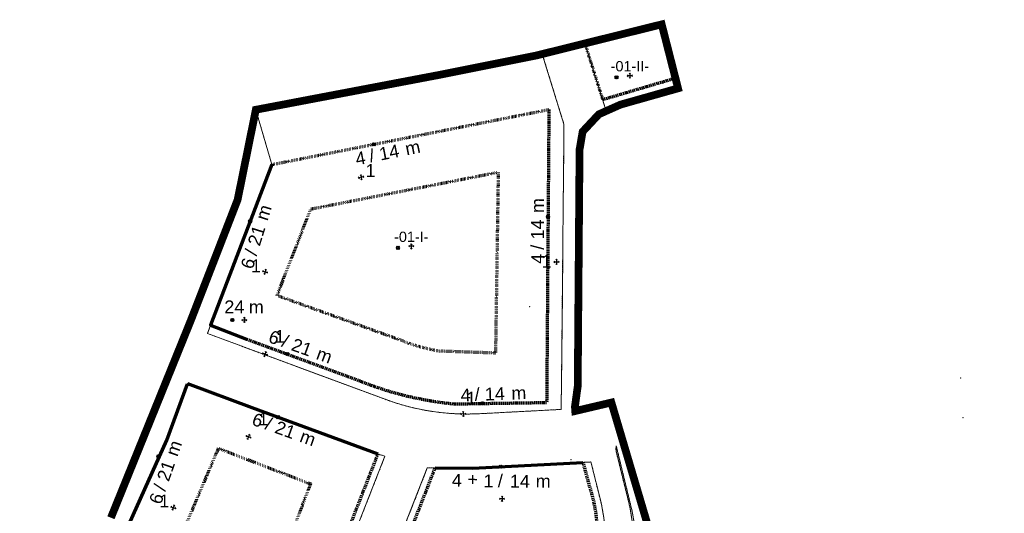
# Model space of a CAD drawing. Header units: metres. Extents: x -477300 to -476588, y -1103102 to -1102209.
# Tile 4 of 4: x -476971 to -476588, y -1102401 to -1102209. Entities that reach past the tile are written whole.
import ezdxf
from ezdxf.enums import TextEntityAlignment as Align

# ---------------------------------------------------------------- set-up
doc = ezdxf.new("R2010")
doc.units = ezdxf.units.M
doc.linetypes.add('DASHED', pattern=[0.75, 0.5, -0.25])
doc.linetypes.add('DOT', pattern=[0.25, 0, -0.25])
doc.layers.add('000000_BL_Pomocna_netisk_DB', color=7, linetype='Continuous', plot=False)
for name, color, linetype, lineweight in [('101110_PL_Resene_uzemi', 6, 'DASHED', 200), ('200000_PL_Cast_uzemi', 80, 'DASHED', 5), ('203110_BL_Cast_uzemi_SB', 7, 'DASHED', 9), ('302110_BL_VR_na_bod', 172, 'Continuous', 9), ('302210_BL_VR_na_linii', 160, 'Continuous', 9)]:
    doc.layers.add(name, color=color, linetype=linetype, lineweight=lineweight)
for name, color, linetype, lineweight, true_color in [('201110_PL_Ulicni_cara', 7, 'Continuous', 9, 0xe90101), ('301110_PL_SC_uzavrena', 7, 'Continuous', 70, 0xe90101), ('301112_PL_SC_otevrena', 7, 'DASHED', 70, 0xfe4848), ('301113_PL_SC_volna', 7, 'DOT', 70, 0xfe8585)]:
    doc.layers.add(name, color=color, linetype=linetype, lineweight=lineweight, true_color=true_color)
doc.styles.add('style2', font='arial.ttf', dxfattribs={"height": 2})

# ---------------------------------------------------------------- blocks, each defined once
blk = doc.blocks.new('*U15')
at = {"layer": '000000_BL_Pomocna_netisk_DB'}
for p, q in [((-1, 0), (-0.72, 0.28)), ((1, 0), (-1, 0)), ((-1, 0), (-0.72, -0.28)), ((0, 1), (-0.29, 0.71)), ((0, 1), (0, -1)), ((0, 1), (0.28, 0.72)), ((1, 0), (0.72, 0.28)), ((1, 0), (0.72, -0.28)), ((-4.6, -1.2), (-5.8, 0)), ((-5.8, -1.2), (-4.6, 0)), ((0, -1), (-0.28, -0.72)), ((0, -1), (0.28, -0.72))]:
    blk.add_line(p, q, dxfattribs=at)
blk.add_circle((-5.2, -0.6), 0.6, dxfattribs=at)
at = {"style": 'style2'}
blk.add_attdef('OZNACENI', text='', height=4, dxfattribs=at).set_placement((0, 1.68), align=Align.CENTER)
at = {"style": 'style2', "flags": 1}
blk.add_attdef('NAZEV_BLOK', (-23.56, -29.29), '', height=5, dxfattribs=at)
blk = doc.blocks.new('*U19')
at = {"layer": '000000_BL_Pomocna_netisk_DB'}
for p, q in [((-5.21, 19.05), (-6.41, 20.25)), ((-6.41, 19.05), (-5.21, 20.25)), ((-0.96, 0.3), (-0.6, 0.48)), ((-0.96, 0.3), (0.96, -0.3)), ((-0.96, 0.3), (-0.77, -0.06)), ((0.3, 0.96), (-0.3, -0.96)), ((0.3, 0.96), (-0.06, 0.77)), ((0.3, 0.96), (0.48, 0.61)), ((0.96, -0.3), (0.77, 0.06)), ((-0.3, -0.96), (-0.48, -0.6)), ((-0.3, -0.96), (0.05, -0.77)), ((0.96, -0.3), (0.61, -0.48))]:
    blk.add_line(p, q, dxfattribs=at)
blk.add_circle((-5.81, 19.65), 0.6, dxfattribs=at)
at = {"style": 'style2', "flags": 1}
blk.add_attdef('VYSKA_VB_I', (44.9, -11.95), '', height=5, rotation=72.7334, dxfattribs=at)
for tag, p in [('VYSKA_VB', (-4.33, -42.92)), ('NAZEV_BLOK', (-4.77, -60.65))]:
    blk.add_attdef(tag, p, '', height=5, dxfattribs=at)
at = {"layer": '302210_BL_VR_na_linii', "style": 'style2'}
for s, p in [('m', (0.91, 19.57)), ('/', (-3.34, 5.94))]:
    blk.add_text(s, height=5, rotation=72.7334, dxfattribs=at).set_placement(p)
at = {"layer": '302210_BL_VR_na_linii', "style": 'style2', "flags": 4}
blk.add_attdef('RIMSA_MAX', text='', height=5, rotation=72.7334, dxfattribs=at).set_placement((-0.97, 13.43), align=Align.CENTER)
blk.add_attdef('NP_MAX', text='', height=5, rotation=72.7334, dxfattribs=at).set_placement((-3.71, 4.41), align=Align.RIGHT)
blk = doc.blocks.new('*U20')
at = {"layer": '000000_BL_Pomocna_netisk_DB'}
for p, q in [((5.58, 12.25), (4.38, 13.45)), ((4.38, 12.25), (5.58, 13.45)), ((0.98, 0.19), (-0.98, -0.19)), ((-0.98, -0.19), (-0.76, 0.14)), ((-0.19, 0.98), (-0.42, 0.64)), ((-0.19, 0.98), (0.19, -0.98)), ((-0.19, 0.98), (0.14, 0.76)), ((0.98, 0.19), (0.65, 0.42)), ((0.98, 0.19), (0.76, -0.14)), ((-0.98, -0.19), (-0.65, -0.42)), ((0.19, -0.98), (-0.13, -0.76)), ((0.19, -0.98), (0.42, -0.65))]:
    blk.add_line(p, q, dxfattribs=at)
blk.add_circle((4.98, 12.85), 0.6, dxfattribs=at)
at = {"style": 'style2', "flags": 1}
blk.add_attdef('VYSKA_VB_I', (10.87, -45.17), '', height=5, rotation=11.1672, dxfattribs=at)
for tag, p in [('VYSKA_VB', (2.86, -42.59)), ('NAZEV_BLOK', (2.41, -60.32))]:
    blk.add_attdef(tag, p, '', height=5, dxfattribs=at)
at = {"layer": '302210_BL_VR_na_linii', "style": 'style2'}
for s, p in [('/', (3.64, 5.76)), ('m', (17.64, 8.52))]:
    blk.add_text(s, height=5, rotation=11.1672, dxfattribs=at).set_placement(p)
at = {"layer": '302210_BL_VR_na_linii', "style": 'style2', "flags": 4}
blk.add_attdef('RIMSA_MAX', text='', height=5, rotation=11.1672, dxfattribs=at).set_placement((11.35, 7.25), align=Align.CENTER)
blk.add_attdef('NP_MAX', text='', height=5, rotation=11.1672, dxfattribs=at).set_placement((2.11, 5.36), align=Align.RIGHT)
blk = doc.blocks.new('*U21')
at = {"layer": '000000_BL_Pomocna_netisk_DB'}
for p, q in [((-2.69, 16.91), (-3.89, 18.11)), ((-3.89, 16.91), (-2.69, 18.11)), ((-1, 0), (-0.72, 0.28)), ((-1, 0), (1, 0)), ((-1, 0), (-0.71, -0.29)), ((0, 1), (-0.28, 0.72)), ((0, 1), (0, -1)), ((0, 1), (0.28, 0.72)), ((1, 0), (0.72, 0.28)), ((0, -1), (-0.29, -0.72)), ((0, -1), (0.28, -0.72)), ((1, 0), (0.72, -0.28))]:
    blk.add_line(p, q, dxfattribs=at)
blk.add_circle((-3.29, 17.51), 0.6, dxfattribs=at)
at = {"style": 'style2', "flags": 1}
blk.add_attdef('VYSKA_VB_I', (46.43, 1.78), '', height=5, rotation=89.839, dxfattribs=at)
for tag, p in [('VYSKA_VB', (-4.65, -45.03)), ('NAZEV_BLOK', (-5.1, -62.76))]:
    blk.add_attdef(tag, p, '', height=5, dxfattribs=at)
at = {"layer": '302210_BL_VR_na_linii', "style": 'style2'}
for s, p in [('m', (-4.89, 18.97)), ('/', (-4.94, 4.7))]:
    blk.add_text(s, height=5, rotation=89.839, dxfattribs=at).set_placement(p)
at = {"layer": '302210_BL_VR_na_linii', "style": 'style2', "flags": 4}
blk.add_attdef('RIMSA_MAX', text='', height=5, rotation=89.839, dxfattribs=at).set_placement((-4.87, 12.56), align=Align.CENTER)
blk.add_attdef('NP_MAX', text='', height=5, rotation=89.839, dxfattribs=at).set_placement((-4.84, 3.12), align=Align.RIGHT)
blk = doc.blocks.new('*U22')
at = {"layer": '000000_BL_Pomocna_netisk_DB'}
for p, q in [((-0.94, 0.34), (-0.58, 0.51)), ((0.94, -0.34), (-0.94, 0.34)), ((-0.94, 0.34), (-0.77, -0.02)), ((0.34, 0.94), (-0.34, -0.94)), ((0.34, 0.94), (-0.03, 0.77)), ((0.34, 0.94), (0.51, 0.58)), ((0.94, -0.34), (0.77, 0.02)), ((9.24, -0.56), (8.04, 0.64)), ((8.04, -0.56), (9.24, 0.64)), ((-0.34, -0.94), (-0.51, -0.59)), ((-0.34, -0.94), (0.02, -0.77)), ((0.94, -0.34), (0.58, -0.51))]:
    blk.add_line(p, q, dxfattribs=at)
blk.add_circle((8.64, 0.04), 0.6, dxfattribs=at)
at = {"style": 'style2', "flags": 1}
for tag, p in [('VYSKA_VB', (5, -38.28)), ('NAZEV_BLOK', (4.56, -56.01))]:
    blk.add_attdef(tag, p, '', height=5, dxfattribs=at)
blk.add_attdef('VYSKA_VB_I', (-13.94, -44.32), '', height=5, rotation=340.1799, dxfattribs=at)
at = {"layer": '302210_BL_VR_na_linii', "style": 'style2'}
for s, p in [('/', (6.09, 3.07)), ('m', (19.51, -1.78))]:
    blk.add_text(s, height=5, rotation=340.1799, dxfattribs=at).set_placement(p)
at = {"layer": '302210_BL_VR_na_linii', "style": 'style2', "flags": 4}
blk.add_attdef('NP_MAX', text='', height=5, rotation=340.1799, dxfattribs=at).set_placement((4.57, 3.5), align=Align.RIGHT)
blk.add_attdef('RIMSA_MAX', text='', height=5, rotation=340.1799, dxfattribs=at).set_placement((13.46, 0.37), align=Align.CENTER)
blk = doc.blocks.new('*U23')
at = {"layer": '000000_BL_Pomocna_netisk_DB'}
for p, q in [((8.09, 3.5), (6.89, 4.7)), ((6.89, 3.5), (8.09, 4.7)), ((-1, -0.04), (-0.73, 0.26)), ((1, 0.04), (-1, -0.04)), ((-0.04, 1), (-0.31, 0.7)), ((-0.04, 1), (0.04, -1)), ((-0.04, 1), (0.26, 0.73)), ((1, 0.04), (0.71, 0.31)), ((1, 0.04), (0.73, -0.26)), ((-1, -0.04), (-0.71, -0.31)), ((0.04, -1), (-0.25, -0.73)), ((0.04, -1), (0.31, -0.71))]:
    blk.add_line(p, q, dxfattribs=at)
blk.add_circle((7.49, 4.1), 0.6, dxfattribs=at)
at = {"style": 'style2', "flags": 1}
for tag, p in [('VYSKA_VB', (2.31, -39.09)), ('NAZEV_BLOK', (1.86, -56.82))]:
    blk.add_attdef(tag, p, '', height=5, dxfattribs=at)
blk.add_attdef('VYSKA_VB_I', (3.54, -46.33), '', height=5, rotation=2.0096, dxfattribs=at)
at = {"layer": '302210_BL_VR_na_linii', "style": 'style2'}
for s, p in [('/', (4.51, 5.11)), ('m', (18.77, 5.6))]:
    blk.add_text(s, height=5, rotation=2.0096, dxfattribs=at).set_placement(p)
at = {"layer": '302210_BL_VR_na_linii', "style": 'style2', "flags": 4}
blk.add_attdef('NP_MAX', text='', height=5, rotation=2.0096, dxfattribs=at).set_placement((2.94, 4.95), align=Align.RIGHT)
blk.add_attdef('RIMSA_MAX', text='', height=5, rotation=2.0096, dxfattribs=at).set_placement((12.36, 5.35), align=Align.CENTER)
blk = doc.blocks.new('*U24')
at = {"layer": '000000_BL_Pomocna_netisk_DB'}
for p, q in [((12.06, 7.04), (10.86, 8.24)), ((10.86, 7.04), (12.06, 8.24)), ((-0.94, 0.34), (-0.58, 0.51)), ((0.94, -0.34), (-0.94, 0.34)), ((-0.94, 0.34), (-0.77, -0.02)), ((0.34, 0.94), (-0.34, -0.94)), ((0.34, 0.94), (-0.03, 0.77)), ((0.34, 0.94), (0.51, 0.58)), ((0.94, -0.34), (0.77, 0.02)), ((-0.34, -0.94), (-0.51, -0.59)), ((-0.34, -0.94), (0.02, -0.77)), ((0.94, -0.34), (0.58, -0.51))]:
    blk.add_line(p, q, dxfattribs=at)
blk.add_circle((11.46, 7.64), 0.6, dxfattribs=at)
at = {"style": 'style2', "flags": 1}
for tag, p in [('VYSKA_VB', (5, -38.28)), ('NAZEV_BLOK', (4.56, -56.01))]:
    blk.add_attdef(tag, p, '', height=5, dxfattribs=at)
blk.add_attdef('VYSKA_VB_I', (-13.94, -44.32), '', height=5, rotation=340.1799, dxfattribs=at)
at = {"layer": '302210_BL_VR_na_linii', "style": 'style2'}
for s, p in [('/', (6.09, 3.07)), ('m', (19.51, -1.78))]:
    blk.add_text(s, height=5, rotation=340.1799, dxfattribs=at).set_placement(p)
at = {"layer": '302210_BL_VR_na_linii', "style": 'style2', "flags": 4}
blk.add_attdef('NP_MAX', text='', height=5, rotation=340.1799, dxfattribs=at).set_placement((4.57, 3.5), align=Align.RIGHT)
blk.add_attdef('RIMSA_MAX', text='', height=5, rotation=340.1799, dxfattribs=at).set_placement((13.46, 0.37), align=Align.CENTER)
blk = doc.blocks.new('*U25')
at = {"layer": '000000_BL_Pomocna_netisk_DB'}
for p, q in [((-5.13, 19.28), (-6.33, 20.48)), ((-6.33, 19.28), (-5.13, 20.48)), ((-0.95, 0.33), (-0.59, 0.5)), ((-0.95, 0.33), (0.95, -0.33)), ((-0.95, 0.33), (-0.77, -0.04)), ((0.33, 0.95), (-0.33, -0.95)), ((0.33, 0.95), (-0.03, 0.77)), ((0.33, 0.95), (0.5, 0.59)), ((0.95, -0.33), (0.77, 0.03)), ((-0.33, -0.95), (-0.51, -0.58)), ((-0.33, -0.95), (0.03, -0.77)), ((0.95, -0.33), (0.59, -0.5))]:
    blk.add_line(p, q, dxfattribs=at)
blk.add_circle((-5.73, 19.88), 0.6, dxfattribs=at)
at = {"style": 'style2', "flags": 1}
blk.add_attdef('VYSKA_VB_I', (44.45, -13.51), '', height=5, rotation=70.7319, dxfattribs=at)
for tag, p in [('VYSKA_VB', (-4.25, -42.68)), ('NAZEV_BLOK', (-4.7, -60.41))]:
    blk.add_attdef(tag, p, '', height=5, dxfattribs=at)
at = {"layer": '302210_BL_VR_na_linii', "style": 'style2'}
for s, p in [('m', (1.59, 19.52)), ('/', (-3.13, 6.06))]:
    blk.add_text(s, height=5, rotation=70.7319, dxfattribs=at).set_placement(p)
at = {"layer": '302210_BL_VR_na_linii', "style": 'style2', "flags": 4}
blk.add_attdef('RIMSA_MAX', text='', height=5, rotation=70.7319, dxfattribs=at).set_placement((-0.5, 13.46), align=Align.CENTER)
blk.add_attdef('NP_MAX', text='', height=5, rotation=70.7319, dxfattribs=at).set_placement((-3.55, 4.53), align=Align.RIGHT)
blk = doc.blocks.new('*U53')
for p in [(10.76, 74.73), (178.25, 47.02), (179.18, 31.52)]:
    blk.add_point(p)
at = {"layer": '000000_BL_Pomocna_netisk_DB'}
for p, q in [((0.1, 11.91), (-1.1, 13.11)), ((-1.1, 11.91), (0.1, 13.11)), ((-1, 0.01), (-0.72, 0.29)), ((1, -0.01), (-1, 0.01)), ((-1, 0.01), (-0.72, -0.27)), ((0.01, 1), (-0.28, 0.72)), ((0.01, 1), (-0.01, -1)), ((0.01, 1), (0.29, 0.72)), ((1, -0.01), (0.72, 0.27)), ((-0.01, -1), (-0.29, -0.72)), ((-0.01, -1), (0.27, -0.72)), ((1, -0.01), (0.72, -0.29))]:
    blk.add_line(p, q, dxfattribs=at)
blk.add_circle((-0.5, 12.51), 0.6, dxfattribs=at)
at = {"style": 'style2', "flags": 1}
for tag, p in [('VYSKA_VB', (-20.82, -29.45)), ('NAZEV_BLOK', (-21.47, -47.17))]:
    blk.add_attdef(tag, p, '', height=5, rotation=359.3332, dxfattribs=at)
blk.add_attdef('VYSKA_VB_I', (-19.74, -38.26), '', height=5, dxfattribs=at)
at = {"layer": '302210_BL_VR_na_linii', "style": 'style2'}
for s, p in [('+', (-13.46, 5.13)), ('/', (-1.65, 4.59)), ('m', (13.04, 4.42))]:
    blk.add_text(s, height=5, rotation=359.3332, dxfattribs=at).set_placement(p)
blk.add_attdef('NP_MAX', text='', height=5, rotation=359.3332, dxfattribs=at).set_placement((-15.67, 4.66), align=Align.RIGHT)
for tag, p in [('NUP_MAX', (-5.31, 4.46)), ('RIMSA_MAX', (6.89, 4.35))]:
    blk.add_attdef(tag, text='', height=5, rotation=359.3332, dxfattribs=at).set_placement(p, align=Align.CENTER)
blk = doc.blocks.new('*U54')
for p in [(4.31, 70.9), (171.8, 43.2), (172.72, 27.69)]:
    blk.add_point(p)
at = {"layer": '000000_BL_Pomocna_netisk_DB'}
for p, q in [((0.15, 4.43), (-1.05, 5.63)), ((-1.05, 4.43), (0.15, 5.63)), ((-0.89, 0.47), (-0.5, 0.59)), ((-0.89, 0.47), (0.89, -0.47)), ((-0.89, 0.47), (-0.77, 0.08)), ((0.47, 0.89), (-0.47, -0.89)), ((0.47, 0.89), (0.09, 0.77)), ((0.47, 0.89), (0.59, 0.51)), ((-0.47, -0.89), (-0.59, -0.5)), ((-0.47, -0.89), (-0.09, -0.77)), ((0.89, -0.47), (0.51, -0.58)), ((0.89, -0.47), (0.77, -0.09))]:
    blk.add_line(p, q, dxfattribs=at)
blk.add_circle((-0.45, 5.03), 0.6, dxfattribs=at)
at = {"style": 'style2', "flags": 1}
for tag, p in [('VYSKA_VB', (16.63, -32)), ('NAZEV_BLOK', (32.08, -40.7))]:
    blk.add_attdef(tag, p, '', height=5, rotation=62.0544, dxfattribs=at)
blk.add_attdef('VYSKA_VB_I', (-26.2, -42.08), '', height=5, dxfattribs=at)
at = {"layer": '302210_BL_VR_na_linii', "style": 'style2'}
for s, p in [('m', (2.04, 13.62)), ('/', (-4.84, 0.64)), ('+', (-10.73, -9.61))]:
    blk.add_text(s, height=5, rotation=62.0544, dxfattribs=at).set_placement(p)
for tag, p in [('RIMSA_MAX', (-0.71, 8.12)), ('NUP_MAX', (-6.39, -2.67))]:
    blk.add_attdef(tag, text='', height=5, rotation=62.0544, dxfattribs=at).set_placement(p, align=Align.CENTER)
blk.add_attdef('NP_MAX', text='', height=5, rotation=62.0544, dxfattribs=at).set_placement((-11.32, -11.79), align=Align.RIGHT)
blk = doc.blocks.new('*U56')
at = {"layer": '000000_BL_Pomocna_netisk_DB'}
for p, q in [((-4.06, -0.6), (-5.26, 0.6)), ((-5.26, -0.6), (-4.06, 0.6)), ((-1, 0), (-0.72, 0.28)), ((1, 0), (-1, 0)), ((-1, 0), (-0.72, -0.28)), ((0, 1), (-0.29, 0.71)), ((0, 1), (0, -1)), ((0, 1), (0.28, 0.72)), ((1, 0), (0.72, 0.28)), ((1, 0), (0.72, -0.28)), ((0, -1), (-0.28, -0.72)), ((0, -1), (0.28, -0.72))]:
    blk.add_line(p, q, dxfattribs=at)
blk.add_circle((-4.66, 0), 0.6, dxfattribs=at)
at = {"style": 'style2', "flags": 1}
for tag, p in [('VYSKA_VB', (-26.69, -22.35)), ('VYSKA_VB_I', (-26.69, -30.93)), ('NAZEV_BLOK', (-27.14, -40.08))]:
    blk.add_attdef(tag, p, '', height=5, dxfattribs=at)
at = {"layer": '302110_BL_VR_na_bod', "style": 'style2'}
blk.add_text('m', height=5, dxfattribs=at).set_placement((1.73, 2.61))
blk.add_attdef('RIMSA_MAX', text='', height=5, dxfattribs=at).set_placement((0, 2.64), align=Align.RIGHT)

msp = doc.modelspace()

# ---------------------------------------------------------------- linework, layer by layer
at = {"layer": '101110_PL_Resene_uzemi', "const_width": 3}
msp.add_lwpolyline([(-476935.63, -1102403.03), (-476904.52, -1102326.14), (-476886.4, -1102279.37), (-476879.32, -1102244.37), (-476806.87, -1102230.6), (-476770.22, -1102223.25), (-476768.17, -1102222.74), (-476751.48, -1102218.59), (-476735.22, -1102214.55), (-476721.59, -1102211.16), (-476715.24, -1102236.05), (-476737.63, -1102242.39), (-476746.01, -1102246.13), (-476752.32, -1102252.88), (-476753.51, -1102259.84), (-476753.69, -1102282.35), (-476753.8, -1102296.3), (-476753.83, -1102300.38), (-476753.95, -1102315.7), (-476754.22, -1102351.86), (-476755.32, -1102359.88), (-476755.2, -1102361.54), (-476741.14, -1102358.23), (-476715.04, -1102446.38)], dxfattribs=at)
at = {"layer": '200000_PL_Cast_uzemi'}
msp.add_lwpolyline([(-476721.59, -1102211.16), (-476735.22, -1102214.55), (-476751.48, -1102218.59), (-476743.15, -1102244.86), (-476737.63, -1102242.39), (-476715.24, -1102236.05)], close=True, dxfattribs=at)
for points in [[(-476768, -1102222.7), (-476768.17, -1102222.74), (-476770.22, -1102223.25), (-476806.87, -1102230.6), (-476879.32, -1102244.37), (-476873.1, -1102265.67), (-476898.15, -1102331.38), (-476829.11, -1102356.98, 0.102229), (-476792.41, -1102362.58), (-476760.63, -1102360.91), (-476760.64, -1102358.22), (-476760.55, -1102351.8), (-476760.2, -1102315.64), (-476760.06, -1102300.32), (-476760.02, -1102296.24), (-476759.88, -1102282.29), (-476759.67, -1102259.84), (-476759.58, -1102250.03)], [(-476964.74, -1102454.69), (-476903.64, -1102485.08), (-476881.38, -1102440.31), (-476932.75, -1102414.76), (-476913.97, -1102372.83), (-476905.89, -1102350.89), (-476836.43, -1102376.66, 0.017037), (-476829.14, -1102379.09), (-476866.74, -1102475.03), (-476962.55, -1102600.15), (-477051.82, -1102555.82), (-476986.09, -1102481.39), (-476975.09, -1102468.3), (-476964.74, -1102454.69)], [(-476962.55, -1102600.15), (-477051.82, -1102555.82), (-476986.09, -1102481.39), (-476975.09, -1102468.3), (-476964.74, -1102454.69), (-476932.63, -1102414.82), (-476932.75, -1102414.76), (-476913.97, -1102372.83), (-476905.89, -1102350.89), (-476836.43, -1102376.66, 0.017041), (-476829.14, -1102379.09), (-476866.74, -1102475.03)], [(-476724.47, -1102448.45), (-476724.47, -1102448.45), (-476733.06, -1102400.6), (-476739.27, -1102375.07, 0.105798), (-476739.2, -1102377.58), (-476734.37, -1102397.16, -0.192707), (-476739.72, -1102435.44), (-476750.46, -1102454.2), (-476749.64, -1102453.97)], [(-476750.46, -1102454.2), (-476739.72, -1102435.44, 0.192707), (-476734.37, -1102397.16), (-476739.2, -1102377.58, -0.105798), (-476739.27, -1102375.07), (-476733.06, -1102400.6), (-476724.47, -1102448.45), (-476724.47, -1102448.45), (-476749.64, -1102453.97)], [(-476749.08, -1102381.34), (-476794.93, -1102383.74), (-476812.68, -1102383.68), (-476848.98, -1102476.3, 0.082571), (-476819.02, -1102486.13), (-476783.9, -1102491.49), (-476755.59, -1102442.01), (-476750.13, -1102432.47, 0.192707), (-476745.18, -1102397.14), (-476749.08, -1102381.34)], [(-476848.98, -1102476.3), (-476812.68, -1102383.68), (-476794.93, -1102383.74), (-476749.08, -1102381.34), (-476745.18, -1102397.14, -0.192707), (-476750.13, -1102432.47), (-476755.59, -1102442.01), (-476783.9, -1102491.49), (-476818.84, -1102486.16, -0.083044)]]:
    msp.add_lwpolyline(points, format="xyb", close=True, dxfattribs=at)
at = {"layer": '201110_PL_Ulicni_cara'}
msp.add_lwpolyline([(-476751.48, -1102218.59), (-476743.15, -1102244.86), (-476737.63, -1102242.39), (-476715.24, -1102236.05)], dxfattribs=at)
for points in [[(-476768, -1102222.7), (-476768.17, -1102222.74), (-476770.22, -1102223.25), (-476806.87, -1102230.6), (-476879.32, -1102244.37), (-476873.1, -1102265.67), (-476898.15, -1102331.38), (-476829.11, -1102356.98, 0.102229), (-476792.41, -1102362.58), (-476760.63, -1102360.91), (-476760.64, -1102358.22), (-476760.55, -1102351.8), (-476760.2, -1102315.64), (-476760.06, -1102300.32), (-476760.02, -1102296.24), (-476759.88, -1102282.29), (-476759.67, -1102259.84), (-476759.58, -1102250.03)], [(-476962.55, -1102600.15), (-477051.82, -1102555.82), (-476986.09, -1102481.39), (-476975.09, -1102468.3), (-476964.74, -1102454.69), (-476932.63, -1102414.82), (-476932.75, -1102414.76), (-476913.97, -1102372.83), (-476905.89, -1102350.89), (-476836.43, -1102376.66, 0.017041), (-476829.14, -1102379.09), (-476866.74, -1102475.03)], [(-476749.08, -1102381.34), (-476794.93, -1102383.74), (-476812.68, -1102383.68), (-476848.98, -1102476.3, 0.082571), (-476819.02, -1102486.13), (-476783.9, -1102491.49), (-476755.59, -1102442.01), (-476750.13, -1102432.47, 0.192707), (-476745.18, -1102397.14), (-476749.08, -1102381.34)], [(-476848.98, -1102476.3), (-476812.68, -1102383.68), (-476794.93, -1102383.74), (-476749.08, -1102381.34), (-476745.18, -1102397.14, -0.192707), (-476750.13, -1102432.47), (-476755.59, -1102442.01), (-476783.9, -1102491.49), (-476818.84, -1102486.16, -0.083044)]]:
    msp.add_lwpolyline(points, format="xyb", close=True, dxfattribs=at)
for points in [[(-476932.63, -1102414.82), (-476932.75, -1102414.76), (-476913.97, -1102372.83), (-476905.89, -1102350.89), (-476836.43, -1102376.66, 0.017037), (-476829.14, -1102379.09), (-476866.74, -1102475.03), (-476962.55, -1102600.15), (-477051.82, -1102555.82), (-476986.09, -1102481.39), (-476975.09, -1102468.3), (-476964.74, -1102454.69)], [(-476724.47, -1102448.45), (-476733.06, -1102400.6), (-476739.27, -1102375.07), (-476739.27, -1102375.07, 0.105798), (-476739.2, -1102377.58), (-476734.37, -1102397.16, -0.192707), (-476739.72, -1102435.44)]]:
    msp.add_lwpolyline(points, format="xyb", dxfattribs=at)
at = {"layer": '301110_PL_SC_uzavrena'}
for points in [[(-476873.1, -1102265.67), (-476896.94, -1102328.21), (-476882.91, -1102333.55)], [(-477049.62, -1102553.33), (-477000.22, -1102497.38), (-476980.59, -1102474.85), (-476964.74, -1102454.69), (-476903.64, -1102485.08), (-476881.38, -1102440.31), (-476932.75, -1102414.76), (-476913.97, -1102372.83), (-476905.83, -1102350.91)], [(-476905.89, -1102350.89), (-476880.86, -1102360.18), (-476831.91, -1102378.23)], [(-476809.65, -1102383.69), (-476794.93, -1102383.74), (-476752.23, -1102381.5)]]:
    msp.add_lwpolyline(points, dxfattribs=at)
at = {"layer": '301112_PL_SC_otevrena'}
for points in [[(-476744.57, -1102240.4), (-476716.27, -1102232.03)], [(-476765.44, -1102244.27), (-476766.3, -1102358.2)], [(-476801.96, -1102358.76), (-476766.3, -1102358.2)], [(-476831.91, -1102378.23), (-476868.7, -1102472.22)], [(-476839.81, -1102460.95), (-476809.65, -1102383.69)]]:
    msp.add_lwpolyline(points, dxfattribs=at)
for points in [[(-476882.91, -1102333.55), (-476838.08, -1102350.13, 0.071081), (-476801.96, -1102358.76)], [(-476752.23, -1102381.5), (-476747.85, -1102397.5, -0.192355), (-476752.76, -1102430.53), (-476777.95, -1102475.37)]]:
    msp.add_lwpolyline(points, format="xyb", dxfattribs=at)
at = {"layer": '301113_PL_SC_volna'}
for points in [[(-476751.48, -1102218.59), (-476744.57, -1102240.4)], [(-476873.1, -1102265.67), (-476765.44, -1102244.27)], [(-476906.36, -1102405.57), (-476893.82, -1102376.04), (-476858.07, -1102389.83), (-476870.91, -1102423.1), (-476906.36, -1102405.57)]]:
    msp.add_lwpolyline(points, dxfattribs=at)
msp.add_lwpolyline([(-476871.09, -1102316.66), (-476857.93, -1102282.96), (-476785.13, -1102268.64), (-476786.19, -1102339.01), (-476807.35, -1102338.28, -0.046887), (-476821.99, -1102334.38), (-476871.09, -1102316.66)], format="xyb", dxfattribs=at)

# ---------------------------------------------------------------- block references
msp.add_blockref('*U56', (-476883.78, -1102326.17)).add_auto_attribs({'RIMSA_MAX': '24'})
at = {"layer": '203110_BL_Cast_uzemi_SB'}
for p, values in [((-476733.97, -1102231.12), {'OZNACENI': '-01-II-'}), ((-476818.91, -1102297.46), {'OZNACENI': '-01-I-'})]:
    msp.add_blockref('*U15', p, dxfattribs=at).add_auto_attribs(values)
at = {"layer": '302210_BL_VR_na_linii'}
ref = msp.add_blockref('*U20', (-476838.39, -1102270.63), dxfattribs=at)
ref.add_attrib('NP_MAX', '4', dxfattribs={"height": 5, "rotation": 11.1672, "style": 'style2'}).set_placement((-476836.28, -1102265.28), align=Align.RIGHT)
ref.add_attrib('NUP_MAX', '1', dxfattribs={"height": 5, "style": 'style2'}).set_placement((-476834.74, -1102270.49), align=Align.CENTER)
ref.add_attrib('RIMSA_MAX', '14', dxfattribs={"height": 5, "rotation": 11.1672, "style": 'style2'}).set_placement((-476827.04, -1102263.39), align=Align.CENTER)
ref = msp.add_blockref('*U21', (-476762.46, -1102303.52), dxfattribs=at)
ref.add_attrib('NP_MAX', '4', dxfattribs={"height": 5, "rotation": 89.839, "style": 'style2'}).set_placement((-476767.3, -1102300.39), align=Align.RIGHT)
ref.add_attrib('NUP_MAX', '1', dxfattribs={"height": 5, "style": 'style2'}).set_placement((-476766.33, -1102305.82), align=Align.CENTER)
ref.add_attrib('RIMSA_MAX', '14', dxfattribs={"height": 5, "rotation": 89.839, "style": 'style2'}).set_placement((-476767.34, -1102290.96), align=Align.CENTER)
ref = msp.add_blockref('*U19', (-476875.71, -1102307.41), dxfattribs=at)
ref.add_attrib('NP_MAX', '6', dxfattribs={"height": 5, "rotation": 72.7334, "style": 'style2'}).set_placement((-476879.42, -1102303), align=Align.RIGHT)
ref.add_attrib('NUP_MAX', '1', dxfattribs={"height": 5, "style": 'style2'}).set_placement((-476879.26, -1102307.6), align=Align.CENTER)
ref.add_attrib('RIMSA_MAX', '21', dxfattribs={"height": 5, "rotation": 72.7334, "style": 'style2'}).set_placement((-476876.68, -1102293.98), align=Align.CENTER)
for name, p in [('*U53', (-476783.63, -1102395.68)), ('*U54', (-476761.17, -1102451.32))]:
    msp.add_blockref(name, p, dxfattribs=at).add_auto_attribs({'NP_MAX': '4', 'NUP_MAX': '1', 'RIMSA_MAX': '14'})
ref = msp.add_blockref('*U22', (-476875.74, -1102339.44), dxfattribs=at)
ref.add_attrib('NP_MAX', '6', dxfattribs={"height": 5, "rotation": 340.1799, "style": 'style2'}).set_placement((-476871.18, -1102335.94), align=Align.RIGHT)
ref.add_attrib('NUP_MAX', '1', dxfattribs={"height": 5, "style": 'style2'}).set_placement((-476869.96, -1102334.99), align=Align.CENTER)
ref.add_attrib('RIMSA_MAX', '21', dxfattribs={"height": 5, "rotation": 340.1799, "style": 'style2'}).set_placement((-476862.28, -1102339.08), align=Align.CENTER)
ref = msp.add_blockref('*U23', (-476798.71, -1102362.69), dxfattribs=at)
ref.add_attrib('NP_MAX', '4', dxfattribs={"height": 5, "rotation": 2.0096, "style": 'style2'}).set_placement((-476795.77, -1102357.74), align=Align.RIGHT)
ref.add_attrib('NUP_MAX', '1', dxfattribs={"height": 5, "style": 'style2'}).set_placement((-476795.62, -1102359.05), align=Align.CENTER)
ref.add_attrib('RIMSA_MAX', '14', dxfattribs={"height": 5, "rotation": 2.0096, "style": 'style2'}).set_placement((-476786.35, -1102357.35), align=Align.CENTER)
ref = msp.add_blockref('*U24', (-476882.17, -1102371.58), dxfattribs=at)
ref.add_attrib('NP_MAX', '6', dxfattribs={"height": 5, "rotation": 340.1799, "style": 'style2'}).set_placement((-476877.61, -1102368.08), align=Align.RIGHT)
ref.add_attrib('NUP_MAX', '1', dxfattribs={"height": 5, "style": 'style2'}).set_placement((-476876.39, -1102367.13), align=Align.CENTER)
ref.add_attrib('RIMSA_MAX', '21', dxfattribs={"height": 5, "rotation": 340.1799, "style": 'style2'}).set_placement((-476868.71, -1102371.21), align=Align.CENTER)
ref = msp.add_blockref('*U25', (-476911.41, -1102399.07), dxfattribs=at)
ref.add_attrib('NP_MAX', '6', dxfattribs={"height": 5, "rotation": 70.7319, "style": 'style2'}).set_placement((-476914.96, -1102394.54), align=Align.RIGHT)
ref.add_attrib('NUP_MAX', '1', dxfattribs={"height": 5, "style": 'style2'}).set_placement((-476914.87, -1102399.02), align=Align.CENTER)
ref.add_attrib('RIMSA_MAX', '21', dxfattribs={"height": 5, "rotation": 70.7319, "style": 'style2'}).set_placement((-476911.91, -1102385.61), align=Align.CENTER)

doc.saveas('drawing.dxf')
